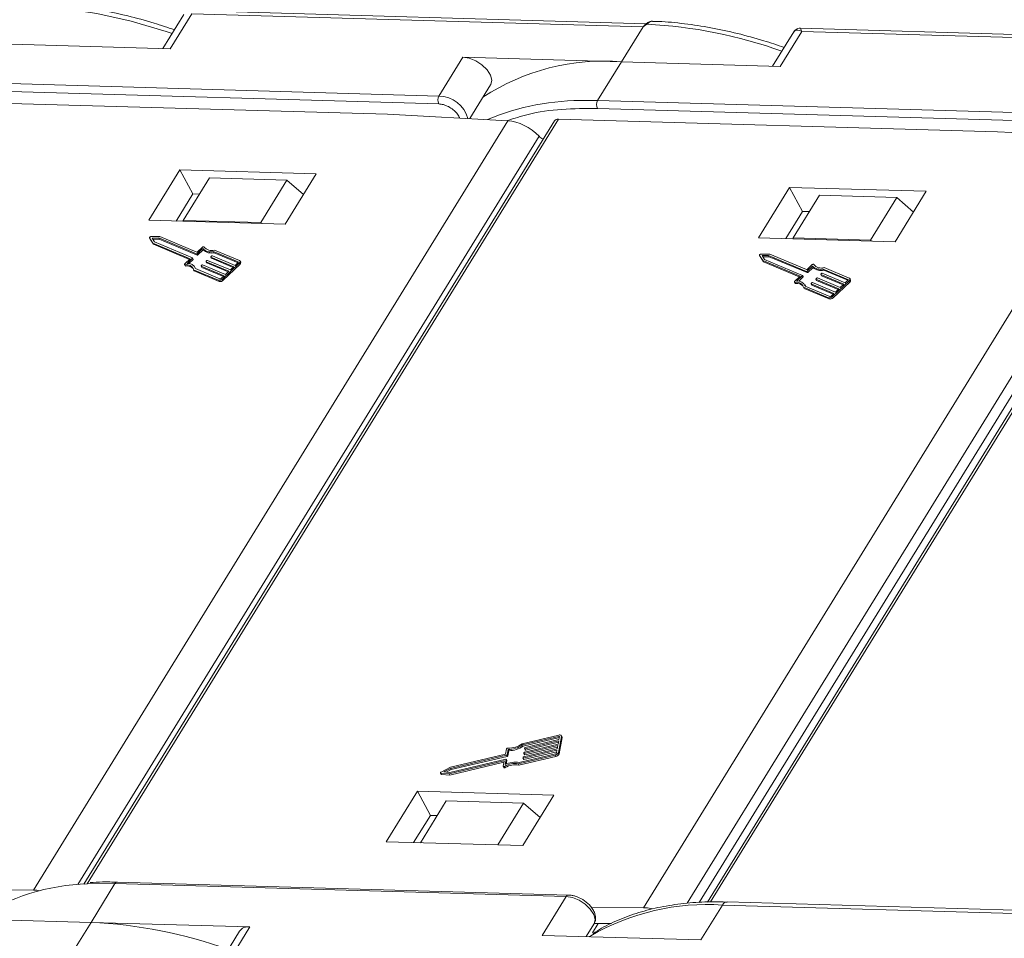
# Model space of a CAD drawing. Header units: millimetres. Extents: x 1995 to 3465, y 709 to 1742.
# Tile 35 of 45: x 2929 to 2990, y 1636 to 1693. Entities that reach past the tile are written whole.
import ezdxf

# ---------------------------------------------------------------- set-up
doc = ezdxf.new("R2010")
doc.units = ezdxf.units.MM

msp = doc.modelspace()

# ---------------------------------------------------------------- linework, layer by layer
at = {"color": 7, "linetype": 'Continuous', "lineweight": 15}
for p, q in [((2938.962, 1693.531), (2937.638, 1691.383)), ((2938.111, 1691.369), (2939.461, 1693.559)), ((2967.986, 1692.944), (2939.385, 1693.766)), ((2939.461, 1693.559), (2967.781, 1692.744)), ((2967.781, 1692.744), (2966.431, 1690.555)), ((2968.02, 1692.91), (2967.781, 1692.744)), ((3006.263, 1691.843), (2977.661, 1692.665)), ((2977.239, 1692.431), (2975.915, 1690.282)), ((2976.388, 1690.269), (2977.738, 1692.458)), ((2977.738, 1692.458), (3006.058, 1691.644)), ((2928.154, 1691.655), (2938.111, 1691.369)), ((2956.474, 1690.841), (2954.975, 1688.409)), ((2966.431, 1690.555), (2956.474, 1690.841)), ((2964.932, 1688.123), (2966.431, 1690.555)), ((2966.431, 1690.555), (2976.388, 1690.269)), ((2954.975, 1688.409), (2926.655, 1689.223)), ((2956.906, 1686.988), (2958.209, 1689.101)), ((2926.64, 1688.728), (2954.96, 1687.914)), ((2924.197, 1688.056), (2951.751, 1687.263)), ((2964.932, 1688.123), (2964.225, 1688.131)), ((2993.252, 1687.308), (2964.932, 1688.123)), ((2951.751, 1687.263), (2959.298, 1686.86)), ((2964.917, 1687.628), (2993.237, 1686.814)), ((2959.298, 1686.86), (2929.532, 1638.575)), ((2962.214, 1686.847), (2932.687, 1638.949)), ((2932.888, 1638.962), (2962.473, 1686.955)), ((2962.473, 1686.955), (2990.027, 1686.163)), ((2932.305, 1638.92), (2961.255, 1685.88)), ((2972.024, 1637.841), (3001.607, 1685.83)), ((2990.027, 1686.163), (2997.575, 1685.76)), ((2997.575, 1685.76), (2967.809, 1637.474)), ((3001.348, 1685.722), (2971.824, 1637.83)), ((2970.543, 1637.756), (2999.531, 1684.78)), ((3000.097, 1684.51), (2971.301, 1637.8)), ((2938.705, 1683.776), (2936.756, 1680.614)), ((2947.274, 1683.53), (2938.705, 1683.776)), ((2938.705, 1683.776), (2939.519, 1682.267)), ((2945.325, 1680.368), (2947.274, 1683.53)), ((2940.577, 1683.277), (2938.928, 1680.601)), ((2945.433, 1683.137), (2940.577, 1683.277)), ((2943.784, 1680.461), (2945.433, 1683.137)), ((2945.433, 1683.137), (2946.471, 1682.226)), ((2939.519, 1682.267), (2938.47, 1680.565)), ((2939.947, 1682.255), (2939.519, 1682.267)), ((2976.982, 1682.676), (2975.032, 1679.514)), ((2985.551, 1682.43), (2976.982, 1682.676)), ((2976.982, 1682.676), (2977.796, 1681.167)), ((2978.854, 1682.177), (2977.205, 1679.501)), ((2983.71, 1682.037), (2978.854, 1682.177)), ((2983.602, 1679.267), (2985.551, 1682.43)), ((2982.061, 1679.361), (2983.71, 1682.037)), ((2983.71, 1682.037), (2984.748, 1681.126)), ((2977.796, 1681.167), (2976.747, 1679.464)), ((2978.224, 1681.155), (2977.796, 1681.167)), ((2936.756, 1680.614), (2945.325, 1680.368)), ((2938.928, 1680.601), (2938.924, 1680.552)), ((2943.784, 1680.461), (2938.928, 1680.601)), ((2943.842, 1680.41), (2943.784, 1680.461)), ((2936.814, 1679.509), (2936.855, 1679.433)), ((2936.815, 1679.508), (2937.017, 1679.18)), ((2936.855, 1679.432), (2936.815, 1679.508)), ((2936.855, 1679.433), (2936.855, 1679.432)), ((2936.855, 1679.432), (2937.057, 1679.105)), ((2937.452, 1679.592), (2936.895, 1679.583)), ((2937.381, 1679.503), (2936.971, 1679.497)), ((2936.971, 1679.497), (2937.12, 1679.256)), ((2937.017, 1679.18), (2939.356, 1678.196)), ((2937.057, 1679.105), (2937.017, 1679.18)), ((2937.018, 1679.421), (2937.422, 1679.427)), ((2937.057, 1679.105), (2939.313, 1678.156)), ((2937.12, 1679.256), (2939.503, 1678.253)), ((2939.764, 1678.5), (2937.381, 1679.503)), ((2937.422, 1679.427), (2937.381, 1679.503)), ((2937.422, 1679.427), (2939.805, 1678.425)), ((2939.772, 1678.616), (2937.452, 1679.592)), ((2975.032, 1679.514), (2983.602, 1679.267)), ((2977.205, 1679.501), (2977.201, 1679.451)), ((2982.061, 1679.361), (2977.205, 1679.501)), ((2982.119, 1679.31), (2982.061, 1679.361)), ((2939.805, 1678.425), (2939.764, 1678.5)), ((2940.142, 1678.831), (2939.806, 1678.513)), ((2939.846, 1678.437), (2939.806, 1678.513)), ((2940.129, 1678.926), (2939.814, 1678.628)), ((2939.846, 1678.437), (2940.183, 1678.755)), ((2940.183, 1678.755), (2940.142, 1678.831)), ((2940.23, 1678.93), (2940.225, 1678.94)), ((2940.225, 1678.94), (2940.23, 1678.93)), ((2942.363, 1678.002), (2940.819, 1678.652)), ((2940.86, 1678.576), (2940.819, 1678.652)), ((2940.86, 1678.576), (2942.36, 1677.945)), ((2942.45, 1678.085), (2940.881, 1678.744)), ((2975.091, 1678.408), (2975.131, 1678.333)), ((2975.091, 1678.407), (2975.293, 1678.08)), ((2975.132, 1678.332), (2975.091, 1678.407)), ((2975.729, 1678.491), (2975.172, 1678.483)), ((2975.658, 1678.402), (2975.248, 1678.396)), ((2975.248, 1678.396), (2975.397, 1678.155)), ((2978.041, 1677.4), (2975.658, 1678.402)), ((2975.699, 1678.327), (2975.658, 1678.402)), ((2978.049, 1677.516), (2975.729, 1678.491)), ((2939.002, 1677.831), (2939.043, 1677.755)), ((2939.356, 1678.196), (2939.019, 1677.878)), ((2939.077, 1677.741), (2939.036, 1677.817)), ((2939.501, 1678.225), (2939.164, 1677.906)), ((2939.274, 1677.897), (2939.541, 1678.149)), ((2939.541, 1678.149), (2939.501, 1678.225)), ((2939.55, 1678.173), (2939.509, 1678.248)), ((2940.056, 1677.753), (2940.099, 1677.794)), ((2940.141, 1677.807), (2941.574, 1677.204)), ((2940.352, 1678.018), (2940.393, 1677.942)), ((2941.792, 1677.409), (2940.359, 1678.012)), ((2940.399, 1677.937), (2940.359, 1678.012)), ((2940.361, 1678.041), (2940.404, 1678.082)), ((2940.399, 1677.937), (2941.75, 1677.369)), ((2940.446, 1678.095), (2941.879, 1677.492)), ((2940.657, 1678.306), (2940.698, 1678.231)), ((2942.097, 1677.698), (2940.664, 1678.301)), ((2940.704, 1678.225), (2940.664, 1678.301)), ((2940.666, 1678.329), (2940.709, 1678.371)), ((2940.704, 1678.225), (2942.055, 1677.657)), ((2940.751, 1678.383), (2942.184, 1677.78)), ((2941.392, 1676.923), (2942.438, 1677.911)), ((2941.433, 1676.848), (2942.479, 1677.836)), ((2942.184, 1677.78), (2942.359, 1677.945)), ((2942.377, 1677.975), (2942.363, 1678.002)), ((2942.438, 1677.911), (2942.479, 1677.836)), ((2942.528, 1677.977), (2942.488, 1678.052)), ((2975.131, 1678.333), (2975.132, 1678.332)), ((2975.132, 1678.332), (2975.334, 1678.004)), ((2975.293, 1678.08), (2977.633, 1677.096)), ((2975.334, 1678.004), (2975.293, 1678.08)), ((2975.295, 1678.321), (2975.699, 1678.327)), ((2975.334, 1678.004), (2977.59, 1677.055)), ((2975.397, 1678.155), (2977.779, 1677.153)), ((2975.699, 1678.327), (2978.082, 1677.325)), ((2978.406, 1677.826), (2978.09, 1677.528)), ((2978.507, 1677.829), (2978.501, 1677.839)), ((2978.502, 1677.839), (2978.507, 1677.829)), ((2939.574, 1677.51), (2941.143, 1676.85)), ((2939.615, 1677.434), (2939.574, 1677.51)), ((2939.615, 1677.434), (2941.183, 1676.774)), ((2939.693, 1677.594), (2939.652, 1677.669)), ((2939.686, 1677.581), (2941.23, 1676.932)), ((2940.047, 1677.73), (2940.088, 1677.654)), ((2941.487, 1677.121), (2940.054, 1677.724)), ((2940.094, 1677.649), (2940.054, 1677.724)), ((2940.094, 1677.649), (2941.445, 1677.081)), ((2941.574, 1677.204), (2941.792, 1677.409)), ((2941.879, 1677.492), (2942.097, 1677.698)), ((2978.082, 1677.325), (2978.041, 1677.4)), ((2978.419, 1677.731), (2978.082, 1677.412)), ((2978.123, 1677.337), (2978.082, 1677.412)), ((2978.123, 1677.337), (2978.46, 1677.655)), ((2978.46, 1677.655), (2978.419, 1677.731)), ((2978.934, 1677.206), (2978.975, 1677.13)), ((2980.374, 1676.597), (2978.94, 1677.2)), ((2978.981, 1677.125), (2978.94, 1677.2)), ((2978.942, 1677.229), (2978.986, 1677.27)), ((2979.028, 1677.283), (2980.461, 1676.68)), ((2980.64, 1676.902), (2979.096, 1677.551)), ((2979.136, 1677.476), (2979.096, 1677.551)), ((2979.136, 1677.476), (2980.636, 1676.845)), ((2980.727, 1676.984), (2979.158, 1677.644)), ((2941.143, 1676.85), (2941.183, 1676.774)), ((2941.313, 1676.957), (2941.487, 1677.121)), ((2941.433, 1676.848), (2941.392, 1676.923)), ((2977.279, 1676.73), (2977.32, 1676.655)), ((2977.633, 1677.096), (2977.296, 1676.777)), ((2977.354, 1676.641), (2977.313, 1676.716)), ((2977.777, 1677.124), (2977.441, 1676.806)), ((2977.551, 1676.797), (2977.818, 1677.049)), ((2977.818, 1677.049), (2977.777, 1677.124)), ((2977.826, 1677.072), (2977.786, 1677.148)), ((2977.97, 1676.494), (2977.929, 1676.569)), ((2978.324, 1676.629), (2978.365, 1676.554)), ((2979.764, 1676.021), (2978.33, 1676.624)), ((2978.371, 1676.548), (2978.33, 1676.624)), ((2978.332, 1676.653), (2978.376, 1676.694)), ((2978.371, 1676.548), (2979.721, 1675.981)), ((2978.418, 1676.706), (2979.851, 1676.103)), ((2978.629, 1676.917), (2978.67, 1676.842)), ((2980.069, 1676.309), (2978.635, 1676.912)), ((2978.676, 1676.837), (2978.635, 1676.912)), ((2978.637, 1676.941), (2978.681, 1676.982)), ((2978.676, 1676.837), (2980.026, 1676.269)), ((2978.723, 1676.994), (2980.156, 1676.391)), ((2978.981, 1677.125), (2980.331, 1676.557)), ((2979.669, 1675.823), (2980.715, 1676.811)), ((2979.71, 1675.748), (2980.755, 1676.736)), ((2980.156, 1676.391), (2980.374, 1676.597)), ((2980.461, 1676.68), (2980.636, 1676.844)), ((2980.654, 1676.875), (2980.64, 1676.902)), ((2980.715, 1676.811), (2980.755, 1676.736)), ((2980.805, 1676.876), (2980.765, 1676.952)), ((2977.851, 1676.409), (2979.42, 1675.749)), ((2977.892, 1676.334), (2977.851, 1676.409)), ((2977.892, 1676.334), (2979.46, 1675.674)), ((2977.963, 1676.481), (2979.507, 1675.832)), ((2979.59, 1675.856), (2979.764, 1676.021)), ((2979.851, 1676.103), (2980.069, 1676.309)), ((2979.42, 1675.749), (2979.46, 1675.674)), ((2979.71, 1675.748), (2979.669, 1675.823)), ((2962.503, 1648.308), (2960.19, 1647.759)), ((2960.21, 1647.684), (2962.487, 1648.223)), ((2960.251, 1647.608), (2962.528, 1648.148)), ((2962.467, 1647.21), (2962.654, 1648.222)), ((2962.528, 1648.148), (2962.487, 1648.223)), ((2962.538, 1648.195), (2962.506, 1648.026)), ((2962.508, 1647.134), (2962.695, 1648.147)), ((2962.689, 1648.196), (2962.648, 1648.272)), ((2962.654, 1648.222), (2962.695, 1648.147)), ((2960.21, 1647.684), (2960.251, 1647.608)), ((2960.322, 1647.145), (2962.436, 1647.646)), ((2962.452, 1647.731), (2960.338, 1647.23)), ((2960.359, 1647.497), (2960.351, 1647.455)), ((2960.363, 1647.07), (2962.42, 1647.557)), ((2960.377, 1647.441), (2962.491, 1647.942)), ((2962.506, 1648.026), (2960.392, 1647.525)), ((2960.417, 1647.365), (2962.474, 1647.853)), ((2962.436, 1647.646), (2962.397, 1647.435)), ((2962.491, 1647.942), (2962.452, 1647.731)), ((2959.147, 1647.109), (2955.697, 1646.292)), ((2955.706, 1646.213), (2959.219, 1647.045)), ((2955.746, 1646.137), (2959.26, 1646.97)), ((2959.208, 1647.435), (2959.147, 1647.109)), ((2959.219, 1647.045), (2959.26, 1646.97)), ((2959.252, 1647.073), (2959.313, 1647.4)), ((2959.293, 1646.998), (2959.252, 1647.073)), ((2959.293, 1646.998), (2959.354, 1647.324)), ((2959.313, 1647.4), (2959.354, 1647.324)), ((2959.955, 1646.494), (2962.268, 1647.042)), ((2959.996, 1646.418), (2962.309, 1646.966)), ((2962.284, 1647.126), (2960.007, 1646.587)), ((2960.25, 1646.906), (2960.242, 1646.864)), ((2960.267, 1646.85), (2962.381, 1647.351)), ((2962.397, 1647.435), (2960.283, 1646.934)), ((2960.305, 1647.202), (2960.297, 1647.16)), ((2960.298, 1647.151), (2960.339, 1647.076)), ((2960.308, 1646.775), (2962.365, 1647.262)), ((2960.322, 1647.145), (2960.363, 1647.07)), ((2960.352, 1647.447), (2960.393, 1647.371)), ((2960.377, 1647.441), (2960.417, 1647.365)), ((2962.268, 1647.042), (2962.309, 1646.966)), ((2962.381, 1647.351), (2962.35, 1647.182)), ((2962.508, 1647.134), (2962.467, 1647.21)), ((2955.697, 1646.292), (2955.106, 1645.987)), ((2955.619, 1645.87), (2959.04, 1646.68)), ((2959.172, 1646.792), (2955.659, 1645.96)), ((2955.66, 1645.794), (2959.053, 1646.598)), ((2959.065, 1646.666), (2959.009, 1646.361)), ((2959.011, 1646.344), (2959.052, 1646.269)), ((2959.061, 1646.642), (2959.04, 1646.68)), ((2959.126, 1646.267), (2959.085, 1646.343)), ((2959.137, 1646.452), (2959.198, 1646.778)), ((2959.237, 1646.711), (2959.197, 1646.786)), ((2959.197, 1646.479), (2959.238, 1646.703)), ((2959.198, 1646.778), (2959.238, 1646.703)), ((2959.996, 1646.418), (2959.955, 1646.494)), ((2960.243, 1646.856), (2960.284, 1646.781)), ((2960.267, 1646.85), (2960.308, 1646.775)), ((2955.065, 1645.923), (2955.106, 1645.848)), ((2955.091, 1645.909), (2955.619, 1645.87)), ((2955.132, 1645.834), (2955.091, 1645.909)), ((2955.132, 1645.834), (2955.66, 1645.794)), ((2955.27, 1645.989), (2955.706, 1646.213)), ((2955.659, 1645.96), (2955.27, 1645.989)), ((2955.434, 1645.977), (2955.746, 1646.137)), ((2955.66, 1645.794), (2955.619, 1645.87)), ((2955.706, 1646.213), (2955.746, 1646.137)), ((2953.618, 1644.776), (2951.669, 1641.614)), ((2962.188, 1644.53), (2953.618, 1644.776)), ((2953.618, 1644.776), (2954.433, 1643.267)), ((2960.238, 1641.368), (2962.188, 1644.53)), ((2955.431, 1644.18), (2953.811, 1641.552)), ((2955.431, 1644.18), (2960.287, 1644.04)), ((2958.667, 1641.413), (2960.287, 1644.04)), ((2960.287, 1644.04), (2961.324, 1643.129)), ((2953.383, 1641.565), (2954.433, 1643.267)), ((2954.433, 1643.267), (2954.861, 1643.255)), ((2951.669, 1641.614), (2960.238, 1641.368)), ((2932.922, 1638.964), (2934.64, 1638.984)), ((2933.14, 1636.552), (2934.64, 1638.984)), ((2934.64, 1638.984), (2962.96, 1638.17)), ((2963.106, 1638.269), (2934.786, 1639.083)), ((2929.532, 1638.575), (2926.266, 1638.59)), ((2962.96, 1638.17), (2961.46, 1635.738)), ((2971.417, 1635.451), (2972.767, 1637.641)), ((2972.767, 1637.641), (3024.755, 1636.146)), ((3025.046, 1636.343), (2973.058, 1637.837)), ((2973.067, 1637.837), (2973.058, 1637.837)), ((2967.809, 1637.474), (2964.543, 1637.49)), ((2923.184, 1636.838), (2933.14, 1636.552)), ((2933.14, 1636.552), (2931.791, 1634.362)), ((2943.097, 1636.265), (2933.14, 1636.552)), ((2964.219, 1635.658), (2964.695, 1636.429)), ((2964.974, 1636.484), (2964.61, 1635.893)), ((2965.797, 1636.48), (2964.707, 1636.486)), ((2942.448, 1635.994), (2940.948, 1633.56)), ((2941.748, 1634.076), (2943.097, 1636.265)), ((2961.46, 1635.738), (2971.417, 1635.451))]:
    msp.add_line(p, q, dxfattribs=at)
at = {"color": 7, "linetype": 'Continuous', "lineweight": 15, "flags": 128}
for points in [[(2938.221, 1692.328), (2937.854, 1692.454), (2935.656, 1693.111), (2933.49, 1693.595), (2931.382, 1693.901), (2929.353, 1694.025), (2927.426, 1693.966), (2925.621, 1693.724), (2923.959, 1693.303), (2922.456, 1692.706), (2921.131, 1691.941)], [(2968.02, 1692.91), (2968.007, 1692.919), (2967.995, 1692.925), (2967.984, 1692.929), (2967.975, 1692.93), (2967.968, 1692.93), (2967.962, 1692.927), (2967.962, 1692.927)], [(2958.209, 1689.101), (2958.228, 1689.136), (2958.281, 1689.407), (2958.198, 1689.725), (2957.988, 1690.055), (2957.673, 1690.361), (2957.288, 1690.611), (2956.873, 1690.777), (2956.474, 1690.841)], [(2936.815, 1679.508), (2936.811, 1679.518), (2936.813, 1679.53), (2936.82, 1679.543), (2936.831, 1679.556), (2936.845, 1679.567), (2936.861, 1679.576), (2936.878, 1679.581), (2936.895, 1679.583)], [(2940.129, 1678.926), (2940.141, 1678.936), (2940.155, 1678.944), (2940.17, 1678.95), (2940.184, 1678.953), (2940.198, 1678.954), (2940.21, 1678.952), (2940.219, 1678.947), (2940.225, 1678.94)], [(2975.091, 1678.407), (2975.088, 1678.418), (2975.09, 1678.43), (2975.097, 1678.443), (2975.107, 1678.455), (2975.122, 1678.466), (2975.138, 1678.475), (2975.155, 1678.481), (2975.172, 1678.483)], [(2939.036, 1677.817), (2939.023, 1677.817), (2939.013, 1677.821), (2939.005, 1677.827), (2939.001, 1677.835), (2939, 1677.845), (2939.003, 1677.856), (2939.009, 1677.867), (2939.019, 1677.878)], [(2939.503, 1678.253), (2939.506, 1678.251), (2939.508, 1678.249), (2939.51, 1678.245), (2939.51, 1678.242), (2939.509, 1678.237), (2939.507, 1678.233), (2939.504, 1678.229), (2939.501, 1678.225)], [(2940.359, 1678.012), (2940.355, 1678.014), (2940.353, 1678.017), (2940.351, 1678.021), (2940.351, 1678.024), (2940.352, 1678.028), (2940.354, 1678.033), (2940.357, 1678.037), (2940.361, 1678.041)], [(2940.664, 1678.301), (2940.66, 1678.303), (2940.658, 1678.305), (2940.656, 1678.309), (2940.656, 1678.312), (2940.657, 1678.317), (2940.659, 1678.321), (2940.662, 1678.325), (2940.666, 1678.329)], [(2942.359, 1677.945), (2942.366, 1677.953), (2942.372, 1677.962), (2942.376, 1677.97), (2942.378, 1677.979), (2942.377, 1677.986), (2942.375, 1677.993), (2942.37, 1677.998), (2942.363, 1678.002)], [(2942.45, 1678.085), (2942.471, 1678.073), (2942.485, 1678.056), (2942.494, 1678.036), (2942.495, 1678.013), (2942.49, 1677.988), (2942.479, 1677.962), (2942.461, 1677.936), (2942.438, 1677.911)], [(2978.406, 1677.826), (2978.418, 1677.836), (2978.432, 1677.844), (2978.446, 1677.85), (2978.461, 1677.853), (2978.475, 1677.853), (2978.486, 1677.851), (2978.496, 1677.846), (2978.502, 1677.839)], [(2939.703, 1677.574), (2939.702, 1677.575), (2939.693, 1677.594)], [(2940.054, 1677.724), (2940.05, 1677.726), (2940.048, 1677.729), (2940.046, 1677.732), (2940.046, 1677.736), (2940.047, 1677.74), (2940.049, 1677.745), (2940.052, 1677.749), (2940.056, 1677.753)], [(2977.779, 1677.153), (2977.783, 1677.151), (2977.785, 1677.148), (2977.787, 1677.145), (2977.787, 1677.141), (2977.786, 1677.137), (2977.784, 1677.133), (2977.781, 1677.128), (2977.777, 1677.124)], [(2978.94, 1677.2), (2978.937, 1677.202), (2978.935, 1677.205), (2978.933, 1677.208), (2978.933, 1677.212), (2978.934, 1677.216), (2978.936, 1677.221), (2978.939, 1677.225), (2978.942, 1677.229)], [(2977.313, 1676.716), (2977.3, 1676.717), (2977.29, 1676.721), (2977.282, 1676.727), (2977.277, 1676.735), (2977.277, 1676.745), (2977.28, 1676.755), (2977.286, 1676.767), (2977.296, 1676.777)], [(2978.33, 1676.624), (2978.327, 1676.626), (2978.325, 1676.629), (2978.323, 1676.632), (2978.323, 1676.636), (2978.324, 1676.64), (2978.326, 1676.644), (2978.329, 1676.649), (2978.332, 1676.653)], [(2978.635, 1676.912), (2978.632, 1676.914), (2978.63, 1676.917), (2978.628, 1676.92), (2978.628, 1676.924), (2978.629, 1676.928), (2978.631, 1676.932), (2978.634, 1676.937), (2978.637, 1676.941)], [(2980.636, 1676.844), (2980.643, 1676.853), (2980.649, 1676.861), (2980.653, 1676.87), (2980.655, 1676.878), (2980.654, 1676.886), (2980.651, 1676.893), (2980.646, 1676.898), (2980.64, 1676.902)], [(2980.727, 1676.984), (2980.747, 1676.972), (2980.762, 1676.956), (2980.771, 1676.936), (2980.772, 1676.913), (2980.767, 1676.888), (2980.756, 1676.862), (2980.738, 1676.836), (2980.715, 1676.811)], [(2977.98, 1676.474), (2977.979, 1676.475), (2977.97, 1676.494)], [(2962.487, 1648.223), (2962.498, 1648.225), (2962.509, 1648.225), (2962.518, 1648.224), (2962.526, 1648.221), (2962.532, 1648.216), (2962.536, 1648.21), (2962.538, 1648.203), (2962.538, 1648.195)], [(2962.503, 1648.308), (2962.536, 1648.313), (2962.568, 1648.314), (2962.596, 1648.309), (2962.62, 1648.3), (2962.638, 1648.286), (2962.65, 1648.268), (2962.656, 1648.246), (2962.654, 1648.222)], [(2960.297, 1647.16), (2960.297, 1647.156), (2960.297, 1647.152), (2960.299, 1647.149), (2960.303, 1647.147), (2960.306, 1647.145), (2960.311, 1647.144), (2960.316, 1647.144), (2960.322, 1647.145)], [(2960.351, 1647.455), (2960.351, 1647.451), (2960.352, 1647.447), (2960.354, 1647.444), (2960.357, 1647.442), (2960.361, 1647.44), (2960.366, 1647.44), (2960.371, 1647.44), (2960.377, 1647.441)], [(2959.085, 1646.343), (2959.071, 1646.336), (2959.056, 1646.332), (2959.042, 1646.33), (2959.03, 1646.332), (2959.019, 1646.336), (2959.012, 1646.342), (2959.009, 1646.351), (2959.009, 1646.361)], [(2959.04, 1646.68), (2959.046, 1646.681), (2959.051, 1646.681), (2959.056, 1646.681), (2959.06, 1646.679), (2959.063, 1646.677), (2959.065, 1646.674), (2959.066, 1646.67), (2959.065, 1646.666)], [(2959.052, 1646.269), (2959.053, 1646.267), (2959.06, 1646.26), (2959.07, 1646.256), (2959.083, 1646.255), (2959.097, 1646.256), (2959.112, 1646.26), (2959.126, 1646.267)], [(2959.198, 1646.778), (2959.198, 1646.782), (2959.197, 1646.786), (2959.195, 1646.789), (2959.192, 1646.791), (2959.188, 1646.793), (2959.183, 1646.793), (2959.178, 1646.793), (2959.172, 1646.792)], [(2960.242, 1646.864), (2960.242, 1646.86), (2960.243, 1646.857), (2960.245, 1646.854), (2960.248, 1646.851), (2960.252, 1646.85), (2960.256, 1646.849), (2960.262, 1646.849), (2960.267, 1646.85)], [(2955.091, 1645.909), (2955.078, 1645.912), (2955.068, 1645.919), (2955.063, 1645.928), (2955.063, 1645.94), (2955.068, 1645.952), (2955.077, 1645.965), (2955.09, 1645.977), (2955.106, 1645.987)], [(2962.96, 1638.17), (2963.359, 1638.105), (2963.773, 1637.939), (2964.159, 1637.69), (2964.473, 1637.384), (2964.684, 1637.054), (2964.767, 1636.736), (2964.714, 1636.464), (2964.695, 1636.429)], [(2973.058, 1637.837), (2973.058, 1637.837), (2972.979, 1637.826), (2972.902, 1637.789), (2972.831, 1637.726), (2972.767, 1637.641)], [(2964.408, 1635.653), (2964.416, 1635.658), (2964.501, 1635.714)]]:
    msp.add_lwpolyline(points, dxfattribs=at)
at = {"color": 7, "linetype": 'Continuous', "lineweight": 15}
for centre, radius, start, end in [((2966.624, 1663.813), 29.131, 70.1967, 87.25372), ((2965.315, 1676.796), 13.805, 85.36159, 123.29608), ((2955.445, 1688.148), 0.538, 150.95613, 205.74517), ((2954.937, 1686.5), 1.909, 15.00955, 88.85439), ((2963.998, 1672.694), 15.439, 89.1542, 112.78373), ((2965.402, 1687.861), 0.538, 150.95613, 205.74517), ((2962.438, 1686.676), 0.282, 82.73307, 142.65777), ((2961.926, 1686.537), 0.939, 224.37893, 243.40631), ((2939.774, 1678.543), 0.0436, 256.65876, 316.22204), ((2939.782, 1678.658), 0.0436, 256.65876, 316.22204), ((2939.815, 1678.467), 0.0436, 256.65876, 316.22204), ((2940.634, 1679.32), 0.693, 224.85727, 285.46591), ((2940.675, 1679.245), 0.693, 224.85727, 285.46591), ((2940.689, 1679.301), 0.588, 217.86047, 289.03364), ((2939.137, 1677.369), 0.459, 17.87163, 102.66726), ((2939.219, 1677.412), 0.497, 19.88446, 96.34019), ((2939.529, 1678.167), 0.021, 304.18773, 16.79947), ((2940.131, 1677.764), 0.0436, 76.65876, 136.22204), ((2940.404, 1677.948), 0.0121, 209.18743, 249.41863), ((2940.436, 1678.052), 0.0436, 76.65876, 136.22204), ((2940.709, 1678.236), 0.0121, 209.18743, 249.41863), ((2940.741, 1678.34), 0.0436, 76.65876, 136.22204), ((2942.408, 1677.94), 0.126, 304.18773, 16.79947), ((2978.966, 1678.2), 0.588, 217.86047, 289.03364), ((2939.071, 1677.774), 0.0337, 214.61981, 280.50709), ((2939.155, 1677.2), 0.547, 42.50939, 98.19588), ((2940.099, 1677.66), 0.0121, 209.18743, 249.41863), ((2978.051, 1677.443), 0.0436, 256.65876, 316.22204), ((2978.059, 1677.558), 0.0436, 256.65876, 316.22204), ((2978.092, 1677.367), 0.0436, 256.65876, 316.22204), ((2978.911, 1678.22), 0.693, 224.85727, 285.46591), ((2978.951, 1678.144), 0.693, 224.85727, 285.46591), ((2979.018, 1677.24), 0.0436, 76.65876, 136.22204), ((2941.203, 1677.105), 0.262, 256.65876, 316.22204), ((2941.244, 1677.029), 0.262, 256.65876, 316.22204), ((2941.25, 1677.017), 0.0872, 256.65876, 316.22204), ((2977.414, 1676.268), 0.459, 17.87163, 102.66726), ((2977.348, 1676.674), 0.0337, 214.61981, 280.50709), ((2977.432, 1676.1), 0.547, 42.50939, 98.19588), ((2977.495, 1676.312), 0.497, 19.88446, 96.34019), ((2977.806, 1677.066), 0.021, 304.18773, 16.79947), ((2978.375, 1676.56), 0.0121, 209.18743, 249.41863), ((2978.408, 1676.664), 0.0436, 76.65876, 136.22204), ((2978.68, 1676.848), 0.0121, 209.18743, 249.41863), ((2978.713, 1676.952), 0.0436, 76.65876, 136.22204), ((2978.985, 1677.136), 0.0121, 209.18743, 249.41863), ((2980.684, 1676.84), 0.126, 304.18773, 16.79947), ((2979.48, 1676.004), 0.262, 256.65876, 316.22204), ((2979.521, 1675.929), 0.262, 256.65876, 316.22204), ((2979.527, 1675.917), 0.0872, 256.65876, 316.22204), ((2962.624, 1648.163), 0.0725, 347.28267, 27.51386), ((2959.292, 1647.404), 0.0895, 85.73675, 159.43857), ((2959.372, 1648.874), 1.383, 266.96732, 306.27921), ((2959.295, 1649.015), 1.616, 270.62184, 304.50109), ((2959.336, 1648.94), 1.616, 270.62184, 304.50109), ((2960.4, 1647.482), 0.0436, 100.47925, 160.04254), ((2959.211, 1647.088), 0.0436, 280.47925, 340.04254), ((2959.252, 1647.013), 0.0436, 280.47925, 340.04254), ((2960.291, 1646.892), 0.0436, 100.47925, 160.04254), ((2960.346, 1647.187), 0.0436, 100.47925, 160.04254), ((2960.355, 1647.089), 0.021, 219.90183, 292.51357), ((2960.409, 1647.385), 0.021, 219.90183, 292.51357), ((2962.221, 1647.299), 0.262, 280.47925, 340.04254), ((2962.268, 1647.212), 0.0872, 280.47925, 340.04254), ((2962.262, 1647.224), 0.262, 280.47925, 340.04254), ((2959.709, 1645.332), 1.188, 78.0397, 121.68332), ((2959.75, 1645.256), 1.188, 78.0397, 121.68332), ((2959.764, 1645.283), 1.326, 79.41771, 118.19154), ((2959.227, 1646.705), 0.0121, 347.28267, 27.51386), ((2960.3, 1646.794), 0.021, 219.90183, 292.51357), ((2955.131, 1645.864), 0.0299, 212.24433, 271.76784), ((2933.219, 1625.861), 13.107, 91.29889, 123.70913), ((2934.798, 1638.907), 0.176, 94.04353, 153.96822), ((2963.112, 1638.101), 0.167, 91.72755, 155.67057), ((2971.805, 1623.075), 14.598, 86.22155, 120.02369), ((2931.772, 1606.877), 29.706, 70.37766, 87.36022), ((2942.994, 1635.6), 0.674, 81.23173, 144.1591)]:
    msp.add_arc(centre, radius, start, end, dxfattribs=at)
for centre, major_axis, ratio, start_param, end_param in [((2960.058, 1685.452), (-1.644, 1.068), 0.560949, 4.308917, 5.511142), ((2930.292, 1637.166), (-1.694, 0.987), 0.593358, 5.251528, 5.483017), ((2968.569, 1636.066), (-1.694, 0.987), 0.593358, 5.19408, 5.483017)]:
    msp.add_ellipse(centre, major_axis=major_axis, ratio=ratio, start_param=start_param, end_param=end_param, dxfattribs=at)
for points, knots in [([(2938.366, 1692.564), (2937.941, 1692.708), (2936.962, 1693.04), (2935.427, 1693.452), (2933.766, 1693.812), (2932.112, 1694.066), (2930.485, 1694.21), (2928.899, 1694.24), (2927.367, 1694.153), (2925.902, 1693.944), (2924.513, 1693.614), (2923.217, 1693.156), (2922.123, 1692.645), (2921.52, 1692.233), (2921.27, 1692.062)], [0, 0, 0, 0, 0.063636, 0.146679, 0.231293, 0.317058, 0.403683, 0.490981, 0.578842, 0.667217, 0.756124, 0.845654, 0.935986, 1, 1, 1, 1]), ([(2967.967, 1692.93), (2967.957, 1692.922), (2967.937, 1692.908), (2967.916, 1692.893), (2967.906, 1692.885)], [0, 0, 0, 0, 0.518796, 1, 1, 1, 1]), ([(2968.35, 1693.102), (2968.315, 1693.099), (2968.241, 1693.095), (2968.106, 1693.037), (2968.017, 1692.969), (2967.962, 1692.927)], [0, 0, 0, 0, 0.248163, 0.537272, 1, 1, 1, 1]), ([(2968.384, 1693.102), (2968.38, 1693.103), (2968.348, 1693.112), (2968.284, 1693.094), (2968.193, 1693.056), (2968.106, 1692.991), (2968.047, 1692.936), (2968.02, 1692.91)], [0, 0, 0, 0, 0.033992, 0.286482, 0.532876, 0.786159, 1, 1, 1, 1]), ([(2976.639, 1691.457), (2976.211, 1691.602), (2975.228, 1691.936), (2973.69, 1692.348), (2972.028, 1692.71), (2970.378, 1692.956), (2969.157, 1693.084), (2968.508, 1693.093), (2968.383, 1693.094)], [0, 0, 0, 0, 0.150883, 0.346279, 0.545372, 0.747172, 0.950998, 1, 1, 1, 1]), ([(2977.66, 1692.666), (2977.609, 1692.663), (2977.522, 1692.658), (2977.375, 1692.591), (2977.308, 1692.515), (2977.271, 1692.473)], [0, 0, 0, 0, 0.3893829, 0.6668621, 1, 1, 1, 1]), ([(2977.661, 1692.66), (2977.661, 1692.662), (2977.66, 1692.681), (2977.678, 1692.615), (2977.718, 1692.511), (2977.738, 1692.458)], [0, 0, 0, 0, 0.044563, 0.521846, 1, 1, 1, 1]), ([(2977.738, 1692.458), (2977.627, 1692.504), (2977.455, 1692.574), (2977.3, 1692.521), (2977.243, 1692.431), (2977.217, 1692.391)], [0, 0, 0, 0, 0.498413, 0.772928, 1, 1, 1, 1]), ([(2954.96, 1687.914), (2955.056, 1687.904), (2955.253, 1687.883), (2955.575, 1687.751), (2955.872, 1687.559), (2956.103, 1687.328), (2956.24, 1687.14), (2956.262, 1687.043), (2956.267, 1687.022)], [0, 0, 0, 0, 0.185868, 0.382305, 0.578742, 0.76461, 0.950478, 1, 1, 1, 1]), ([(2959.268, 1686.862), (2959.693, 1687.002), (2960.742, 1687.349), (2962.638, 1687.617), (2964.165, 1687.624), (2964.917, 1687.628)], [0, 0, 0, 0, 0.256961, 0.634153, 1, 1, 1, 1]), ([(2934.793, 1639.069), (2934.479, 1639.082), (2933.89, 1639.106), (2933.337, 1639.066), (2933.08, 1639.048)], [0, 0, 0, 0, 0.533839, 1, 1, 1, 1]), ([(2964.005, 1637.978), (2963.846, 1638.061), (2963.625, 1638.176), (2963.318, 1638.253), (2963.182, 1638.259), (2963.107, 1638.262)], [0, 0, 0, 0, 0.538027, 0.74783, 1, 1, 1, 1]), ([(2964.684, 1636.433), (2964.698, 1636.449), (2964.788, 1636.553), (2964.821, 1636.83), (2964.756, 1637.149), (2964.604, 1637.426), (2964.379, 1637.71), (2964.149, 1637.875), (2964.005, 1637.978)], [0, 0, 0, 0, 0.0366295, 0.2407402, 0.4514382, 0.5977601, 0.7476956, 1, 1, 1, 1]), ([(2973.065, 1637.824), (2972.727, 1637.834), (2971.853, 1637.861), (2970.512, 1637.772), (2969.045, 1637.567), (2967.657, 1637.237), (2966.362, 1636.777), (2965.354, 1636.313), (2964.828, 1635.958), (2964.657, 1635.842)], [0, 0, 0, 0, 0.102044, 0.263482, 0.425867, 0.589227, 0.753733, 0.919712, 1, 1, 1, 1])]:
    msp.add_open_spline(points, degree=3, knots=knots, dxfattribs=at)
msp.add_open_spline([(2967.781, 1692.744), (2967.807, 1692.782), (2967.86, 1692.857), (2967.924, 1692.896), (2967.956, 1692.915)], degree=3, dxfattribs=at)

doc.saveas('drawing.dxf')
